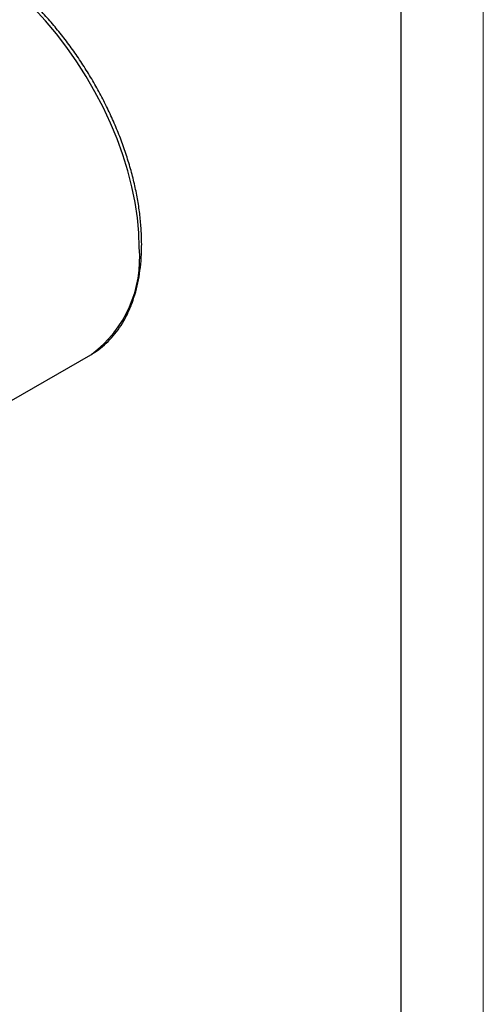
# Model space of a CAD drawing. Header units: millimetres. Extents: x 0 to 210, y 0 to 297.
# Tile 7 of 8: x 182 to 210, y 207 to 267. Entities that reach past the tile are written whole.
import ezdxf

# ---------------------------------------------------------------- set-up
doc = ezdxf.new("R2010")
doc.units = ezdxf.units.MM
doc.layers.add('ОСЕВЫЕ', color=7, linetype='Continuous')

msp = doc.modelspace()

# ---------------------------------------------------------------- linework, layer by layer
at = {"color": 7, "linetype": 'Continuous', "lineweight": 25}
for p, q in [((205, 5), (205, 292)), ((180.648, 243.522), (186.138, 246.691)), ((186.138, 246.691), (186.207, 246.731))]:
    msp.add_line(p, q, dxfattribs=at)
at = {"color": 8, "linetype": 'Continuous', "lineweight": 25, "flags": 128}
msp.add_lwpolyline([(189.09, 253.215), (189.062, 254.101), (188.978, 255.015), (188.838, 255.95), (188.643, 256.904), (188.394, 257.869), (188.092, 258.84), (187.74, 259.813), (187.339, 260.781), (186.892, 261.739), (186.4, 262.683), (185.868, 263.605), (185.296, 264.503), (184.69, 265.369), (184.052, 266.201), (183.386, 266.992), (182.695, 267.739)], dxfattribs=at)
at = {"color": 8, "linetype": 'Continuous', "lineweight": 25}
msp.add_arc((181.845, 252.554), 7.275, 306.83342, 5.21539, dxfattribs=at)
at = {"color": 7, "linetype": 'Continuous', "lineweight": 25}
for points, knots in [([(189.237, 253.42), (189.235, 253.568), (189.231, 253.997), (189.184, 254.726), (189.08, 255.611), (188.924, 256.514), (188.719, 257.428), (188.464, 258.35), (188.163, 259.275), (187.817, 260.198), (187.426, 261.115), (186.994, 262.022), (186.522, 262.914), (186.012, 263.787), (185.468, 264.636), (184.892, 265.458), (184.287, 266.247), (183.655, 267.001), (183, 267.714), (182.324, 268.385), (181.632, 269.01), (180.926, 269.584), (180.209, 270.106), (179.485, 270.572), (178.758, 270.98), (178.03, 271.328), (177.306, 271.613), (176.589, 271.833), (175.883, 271.988), (175.192, 272.075), (174.52, 272.094), (173.871, 272.046), (173.249, 271.93), (172.659, 271.747), (172.172, 271.541), (171.898, 271.371), (171.796, 271.308)], [0, 0, 0, 0, 0.016019, 0.04635, 0.07667, 0.106975, 0.137263, 0.167534, 0.19779, 0.228032, 0.258263, 0.288487, 0.318705, 0.348922, 0.37914, 0.409362, 0.439591, 0.46983, 0.500082, 0.530351, 0.560638, 0.590947, 0.621279, 0.651633, 0.682008, 0.712399, 0.742791, 0.773163, 0.803488, 0.83373, 0.863847, 0.893801, 0.923563, 0.953132, 0.982534, 1, 1, 1, 1]), ([(186.208, 246.741), (186.263, 246.772), (186.495, 246.9), (186.866, 247.189), (187.315, 247.604), (187.719, 248.081), (188.08, 248.612), (188.395, 249.196), (188.663, 249.83), (188.881, 250.511), (189.05, 251.235), (189.166, 252), (189.227, 252.731), (189.234, 253.214), (189.237, 253.42)], [0, 0, 0, 0, 0.028155, 0.116945, 0.205781, 0.294894, 0.384462, 0.474576, 0.565238, 0.656381, 0.7479, 0.839683, 0.931627, 1, 1, 1, 1])]:
    msp.add_open_spline(points, degree=3, knots=knots, dxfattribs=at)
at = {"layer": 'ОСЕВЫЕ', "lineweight": 18}
msp.add_line((210, 297), (210, 0), dxfattribs=at)

doc.saveas('drawing.dxf')
